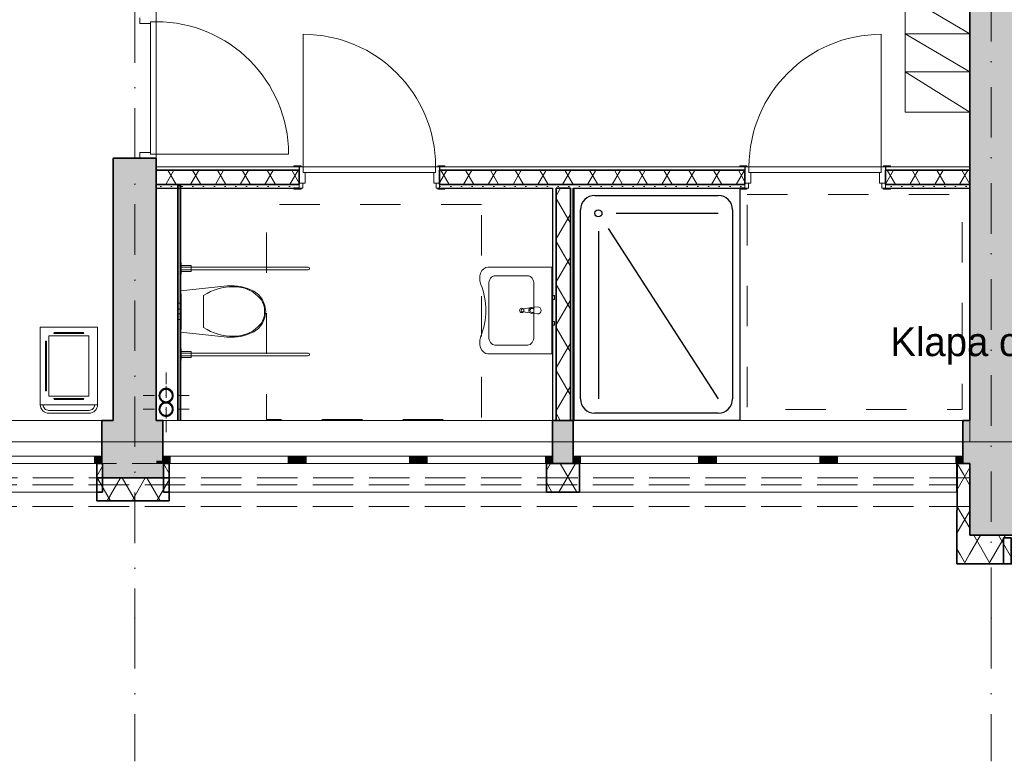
# Model space of a CAD drawing. Header units: millimetres. Extents: x 82175 to 237000, y 24756 to 471700.
# Tile 4 of 256: x 100507 to 107382, y 90000 to 95175. Entities that reach past the tile are written whole.
import ezdxf

# ---------------------------------------------------------------- set-up
doc = ezdxf.new("R2010")
doc.units = ezdxf.units.MM
for name, pattern in [('Krawędzie ukryte', [3.912222, 2.822222, -1.09]), ('Kropki i Kreski', [6.702778, 3.527778, -1.763889, 0, -1.411111]), ('Przerywana', [5.644444, 2.822222, -2.822222])]:
    doc.linetypes.add(name, pattern=pattern)
for name, color, linetype in [('- A - ocieplenie', 8, 'Continuous'), ('- strefy pomieszczeń', 8, 'Continuous'), ('2D - Ogólne', 8, 'Continuous'), ('Drzwi Archicad', 8, 'Continuous'), ('Konstrukcja - Przegroda Strukt.', 8, 'Continuous'), ('Konstrukcja - Siatka mod', 8, 'Continuous'), ('Konstrukcja - Stropy', 8, 'Continuous'), ('Konstrukcja - Ściany działowe', 8, 'Continuous'), ('Konstrukcja - Ściany nośne wew..P', 8, 'Continuous'), ('Konstrukcja - Ściany zewnętrzne', 8, 'Continuous'), ('Okna Archicada', 8, 'Continuous'), ('Opisy - Etykiety', 8, 'Continuous'), ('PIONY INST', 8, 'Continuous'), ('Wnętrze - Umeblowanie', 8, 'Continuous'), ('Wnętrze - Wyposażenie', 8, 'Continuous')]:
    doc.layers.add(name, color=color, linetype=linetype)
doc.styles.add('STYL_AUTOMATYCZNY_1', font='arial.ttf')
doc.styles.add('STYL_AUTOMATYCZNY_5', font='txt')
pattern_1 = [(60, (-135208.59, 381186.62), (-129.90381, 75), []), (120, (-135208.59, 381186.62), (129.90381, 75), [])]
pattern_2 = [(0, (-135208.59, 381186.615), (0, 75), [0, -75])]

msp = doc.modelspace()

# ---------------------------------------------------------------- hatches: boundary and pattern name
at = {"layer": '- A - ocieplenie', "linetype": 'Continuous', "lineweight": 13}
h = msp.add_hatch(dxfattribs=at)
h.set_pattern_fill('Izolacja_miękka_0006', color=8, style=0, pattern_type=2)
h.set_pattern_definition(pattern_1)
h.paths.add_polyline_path([(101045, 92078.9), (101045, 91878.9), (101085, 91878.9), (101085, 92078.9)])
h = msp.add_hatch(dxfattribs=at)
h.set_pattern_fill('Izolacja_miękka_0006', color=8, style=0, pattern_type=2)
h.set_pattern_definition(pattern_1)
h.paths.add_polyline_path([(101510, 91878.9), (101550, 91878.9), (101550, 92078.9), (101510, 92078.9)])
h = msp.add_hatch(dxfattribs=at)
h.set_pattern_fill('Izolacja_miękka_0006', color=8, style=0, pattern_type=2)
h.set_pattern_definition(pattern_1)
h.paths.add_polyline_path([(104185, 91878.9), (104415, 91878.9), (104415, 92078.9), (104185, 92078.9)])
h = msp.add_hatch(dxfattribs=at)
h.set_pattern_fill('Izolacja_miękka_0006', color=8, style=0, pattern_type=2)
h.set_pattern_definition(pattern_1)
h.paths.add_polyline_path([(107140, 91578.8), (107141.9, 92078.9), (107051.4, 91928.9), (107050, 91578.8)])
h = msp.add_hatch(dxfattribs=at)
h.set_pattern_fill('Izolacja_miękka_0006', color=8, style=0, pattern_type=2)
h.set_pattern_definition(pattern_1)
h.paths.add_polyline_path([(107051.4, 91928.9), (107141.9, 92078.9), (107051.9, 92078.9)])
h = msp.add_hatch(dxfattribs=at)
h.set_pattern_fill('Izolacja_miękka_0006', color=8, style=0, pattern_type=2)
h.set_pattern_definition(pattern_1)
h.paths.add_polyline_path([(101045, 91816.9), (101550, 91816.9), (101550, 91976.9), (101045, 91976.9)])
h = msp.add_hatch(dxfattribs=at)
h.set_pattern_fill('Izolacja_miękka_0006', color=8, style=0, pattern_type=2)
h.set_pattern_definition(pattern_1)
h.paths.add_polyline_path([(107049.2, 91378.8), (107140, 91578.8), (107050, 91578.8)])
h = msp.add_hatch(dxfattribs=at)
h.set_pattern_fill('Izolacja_miękka_0006', color=8, style=0, pattern_type=2)
h.set_pattern_definition(pattern_1)
h.paths.add_polyline_path([(107140, 91578.8), (107049.2, 91378.8), (107139.2, 91378.8)])
h = msp.add_hatch(dxfattribs=at)
h.set_pattern_fill('Izolacja_miękka_0006', color=8, style=0, pattern_type=2)
h.set_pattern_definition(pattern_1)
h.paths.add_polyline_path([(107139.2, 91378.8), (107440, 91378.8), (107440, 91578.8), (107140, 91578.8)])
at = {"layer": 'Konstrukcja - Ściany działowe', "linetype": 'Continuous', "lineweight": 13}
h = msp.add_hatch(dxfattribs=at)
h.set_pattern_fill('Izolacja_miękka_0006', color=8, style=0, pattern_type=2)
h.set_pattern_definition(pattern_1)
h.paths.add_polyline_path([(101460, 94023.8), (102459, 94023.8), (102459, 94123.8), (101460, 94123.8)])
h = msp.add_hatch(dxfattribs=at)
h.set_pattern_fill('Izolacja_miękka_0006', color=8, style=0, pattern_type=2)
h.set_pattern_definition(pattern_1)
h.paths.add_polyline_path([(103439, 94023.8), (105571, 94023.8), (105571, 94123.8), (103439, 94123.8)])
h = msp.add_hatch(dxfattribs=at)
h.set_pattern_fill('Izolacja_miękka_0006', color=8, style=0, pattern_type=2)
h.set_pattern_definition(pattern_1)
h.paths.add_polyline_path([(106551, 94023.8), (107140, 94023.8), (107140, 94123.8), (106551, 94123.8)])
h = msp.add_hatch(dxfattribs=at)
h.set_pattern_fill('Gips_0006', color=256, style=0, pattern_type=2)
h.set_pattern_definition(pattern_2)
h.paths.add_polyline_path([(101460, 94023.8), (101460, 93998.8), (102459, 93998.8), (102459, 94023.8)])
msp.add_hatch(color=256, dxfattribs=at).paths.add_polyline_path([(101630, 92378.9), (101630, 94019), (101610, 94019), (101610, 92378.9)])
h = msp.add_hatch(dxfattribs=at)
h.set_pattern_fill('Gips_0006', color=256, style=0, pattern_type=2)
h.set_pattern_definition(pattern_2)
h.paths.add_polyline_path([(105571, 94023.8), (103439, 94023.8), (103439, 93998.8), (105571, 93998.8)])
h = msp.add_hatch(dxfattribs=at)
h.set_pattern_fill('Izolacja_miękka_0006', color=8, style=0, pattern_type=2)
h.set_pattern_definition(pattern_1)
h.paths.add_polyline_path([(104252.5, 93998.8), (104252.5, 92378.9), (104352.5, 92378.9), (104352.5, 93998.8)])
h = msp.add_hatch(dxfattribs=at)
h.set_pattern_fill('Gips_0006', color=256, style=0, pattern_type=2)
h.set_pattern_definition(pattern_2)
h.paths.add_polyline_path([(107140, 94023.8), (106551, 94023.8), (106551, 93998.8), (107140, 93998.8)])
at = {"layer": 'Konstrukcja - Ściany nośne wew..P', "linetype": 'Continuous', "lineweight": 13}
for points in [[(107440, 92378.9), (107440, 97248.9), (107140, 97248.9), (107140, 92378.9)], [(101160, 92378.9), (101460, 92378.9), (101460, 94208.8), (101160, 94208.8)], [(107140, 92078.9), (107440, 92078.9), (107140, 92378.9)], [(107440, 92378.9), (107140, 92378.9), (107440, 92078.9)], [(107140, 92078.9), (107140, 91578.8), (107440, 91578.8), (107440, 92078.9)]]:
    msp.add_hatch(color=8, dxfattribs=at).paths.add_polyline_path(points)
at = {"layer": 'Konstrukcja - Ściany zewnętrzne', "linetype": 'Continuous', "lineweight": 13}
for color, points in [(8, [(101460, 92378.9), (101080, 92378.9), (101080, 92078.9), (101085, 92078.9), (101085, 92096.9), (101460, 92096.9)]), (8, [(101507.5, 92378.9), (101460, 92378.9), (101460, 92096.9), (101507.5, 92096.9)]), (8, [(104227.5, 92078.9), (104372.5, 92078.9), (104372.5, 92378.9), (104227.5, 92378.9)]), (8, [(107092.5, 92378.9), (107092.5, 92078.9), (107140, 92078.9), (107140, 92378.9)]), (256, [(101085, 92096.9), (101085, 92078.9), (101460, 92078.9), (101460, 92096.9)]), (8, [(101085, 91976.9), (101510, 91976.9), (101510, 92078.9), (101460, 92078.9), (101085, 92078.9)]), (256, [(101510, 92096.9), (101460, 92096.9), (101460, 92078.9), (101510, 92078.9)])]:
    msp.add_hatch(color=color, dxfattribs=at).paths.add_polyline_path(points)
at = {"layer": 'Okna Archicada', "linetype": 'Continuous', "lineweight": 13}
for points in [[(101080, 92128.9), (101030, 92128.9), (101030, 92078.9), (101080, 92078.9)], [(101507.5, 92128.9), (101507.5, 92078.9), (101557.5, 92078.9), (101557.5, 92128.9)], [(102432.5, 92078.9), (102432.5, 92128.9), (102382.5, 92128.9), (102382.5, 92078.9)], [(102432.5, 92128.9), (102432.5, 92078.9), (102507.5, 92078.9), (102507.5, 92128.9)], [(103302.5, 92078.9), (103302.5, 92128.9), (103227.5, 92128.9), (103227.5, 92078.9)], [(103302.5, 92128.9), (103302.5, 92078.9), (103352.5, 92078.9), (103352.5, 92128.9)], [(104227.5, 92078.9), (104227.5, 92128.9), (104177.5, 92128.9), (104177.5, 92078.9)], [(104372.5, 92128.9), (104372.5, 92078.9), (104422.5, 92078.9), (104422.5, 92128.9)], [(105297.5, 92078.9), (105297.5, 92128.9), (105247.5, 92128.9), (105247.5, 92078.9)], [(105297.5, 92128.9), (105297.5, 92078.9), (105372.5, 92078.9), (105372.5, 92128.9)], [(106167.5, 92078.9), (106167.5, 92128.9), (106092.5, 92128.9), (106092.5, 92078.9)], [(106167.5, 92128.9), (106167.5, 92078.9), (106217.5, 92078.9), (106217.5, 92128.9)], [(107092.5, 92078.9), (107092.5, 92128.9), (107042.5, 92128.9), (107042.5, 92078.9)]]:
    msp.add_hatch(color=8, dxfattribs=at).paths.add_polyline_path(points)
at = {"layer": 'PIONY INST', "linetype": 'Continuous', "lineweight": 13}
h = msp.add_hatch(color=8, dxfattribs=at)
h.paths.add_polyline_path([(101529.1, 92601.9, 0.414214), (101479.1, 92551.9, 0.414214), (101529.1, 92501.9, 0.414214), (101579.1, 92551.9, 0.414214)])
h.paths.add_polyline_path([(101529.1, 92596.9, -1), (101529.1, 92506.9, -1)], flags=0)
h = msp.add_hatch(color=8, dxfattribs=at)
h.paths.add_polyline_path([(101529.1, 92506.9, 0.414214), (101479.1, 92456.9, 0.414214), (101529.1, 92406.9, 0.414214), (101579.1, 92456.9, 0.414214)])
h.paths.add_polyline_path([(101529.1, 92501.9, -1), (101529.1, 92411.9, -1)], flags=0)

# ---------------------------------------------------------------- linework, layer by layer
at = {"layer": '- A - ocieplenie', "color": 8, "linetype": 'Continuous', "lineweight": 35, "ltscale": 100}
for p, q in [((101045, 92078.9), (101045, 92028.9)), ((101550, 92078.9), (101550, 92028.9)), ((104185, 92078.9), (104185, 92028.9)), ((104415, 92078.9), (104415, 92028.9)), ((107051.2, 92078.9), (107051.2, 92028.9)), ((107051.4, 91928.9), (107051.9, 92078.9)), ((107051.4, 91928.9), (107051.9, 92078.9)), ((101045, 92028.9), (101045, 91878.9)), ((101550, 92028.9), (101550, 91878.9)), ((104185, 92028.9), (104185, 91878.9)), ((104415, 92028.9), (104415, 91878.9)), ((107051.2, 92028.9), (107051.2, 91878.9))]:
    msp.add_line(p, q, dxfattribs=at)
at = {"layer": '- A - ocieplenie', "color": 8, "linetype": 'Krawędzie ukryte', "lineweight": 20, "ltscale": 100, "flags": 128}
for points in [[(107051.9, 92078.9), (95320, 92078.9)], [(107141.4, 91978.9), (95120, 91978.9)], [(95120, 91928.9), (107051.4, 91928.9)], [(107141.4, 91778.9), (107141.4, 91978.9)], [(95120, 91778.9), (107141.4, 91778.9)]]:
    msp.add_lwpolyline(points, dxfattribs=at)
at = {"layer": '- A - ocieplenie', "color": 8, "linetype": 'Continuous', "lineweight": 35, "ltscale": 100, "flags": 128}
for points in [[(101085, 92078.9), (101045, 92078.9)], [(101085, 91878.9), (101085, 92078.9)], [(101550, 92078.9), (101510, 92078.9)], [(101510, 92078.9), (101510, 91878.9)], [(104415, 92078.9), (104185, 92078.9)], [(107141.9, 92078.9), (107051.9, 92078.9)], [(107140, 91578.8), (107141.9, 92078.9)], [(101550, 91976.9), (101045, 91976.9)], [(101045, 91976.9), (101045, 91816.9)], [(101550, 91816.9), (101550, 91976.9)], [(107051.4, 91928.9), (107050, 91578.8)], [(101045, 91878.9), (101085, 91878.9)], [(101510, 91878.9), (101550, 91878.9)], [(104185, 91878.9), (104415, 91878.9)], [(101045, 91816.9), (101550, 91816.9)], [(107049.2, 91378.8), (107050, 91578.8)], [(107440, 91578.8), (107140, 91578.8)], [(107049.2, 91378.8), (107440, 91378.8)]]:
    msp.add_lwpolyline(points, dxfattribs=at)
at = {"layer": '2D - Ogólne', "color": 8, "linetype": 'Continuous', "lineweight": 20, "ltscale": 100}
msp.add_line((101460, 92568.9), (101460, 96248.9), dxfattribs=at)
at = {"layer": '2D - Ogólne', "color": 8, "linetype": 'Przerywana', "lineweight": 13, "ltscale": 100, "flags": 128}
for points in [[(105586.3, 93955.9), (107086.3, 93955.9), (107086.3, 92455.9), (105586.3, 92455.9)], [(103730.9, 93884.3), (102230.9, 93884.3), (102230.9, 92384.3), (103730.9, 92384.3)]]:
    msp.add_lwpolyline(points, close=True, dxfattribs=at)
at = {"layer": 'Drzwi Archicad', "color": 8, "linetype": 'Continuous', "lineweight": 13, "ltscale": 100}
for p, q in [((101345, 95188.8), (101345, 95148.8)), ((101345, 95148.8), (101420, 95148.8)), ((101420, 95148.8), (101420, 95160.8)), ((101420, 95160.8), (101460, 95160.8)), ((101420, 94236.8), (101420, 95160.8)), ((101420, 95160.8), (101460, 95160.8)), ((101460, 95160.8), (101460, 95188.8)), ((101460, 95160.8), (101460, 94236.8)), ((102487, 94148.8), (102487, 95072.8)), ((106523, 94148.8), (106523, 95072.8)), ((101420, 94248.8), (101345, 94248.8)), ((101345, 94248.8), (101345, 94208.8)), ((101345, 94208.8), (101460, 94208.8)), ((101420, 94236.8), (101420, 94248.8)), ((101460, 94236.8), (101420, 94236.8)), ((101460, 94236.8), (101420, 94236.8)), ((101460, 94236.8), (102384, 94236.8)), ((101460, 94208.8), (101460, 94236.8)), ((102472, 94154.8), (102422, 94154.8)), ((102422, 94154.8), (102422, 94148.8)), ((102422, 94148.8), (102472, 94148.8)), ((102459, 94148.8), (102422, 94148.8)), ((102459, 94148.8), (102422, 94148.8)), ((102459, 94033.8), (102459, 94148.8)), ((102459, 94148.8), (102487, 94148.8)), ((102472, 94148.8), (102472, 94154.8)), ((102487, 94148.8), (102487, 94108.8)), ((103411, 94148.8), (102487, 94148.8)), ((102487, 94148.8), (102487, 94108.8)), ((103411, 94108.8), (103411, 94148.8)), ((103411, 94148.8), (103439, 94148.8)), ((103411, 94108.8), (103411, 94148.8)), ((103476, 94154.8), (103426, 94154.8)), ((103426, 94154.8), (103426, 94148.8)), ((103426, 94148.8), (103476, 94148.8)), ((103439, 94148.8), (103439, 94033.8)), ((103439, 94148.8), (103476, 94148.8)), ((103439, 94148.8), (103476, 94148.8)), ((103476, 94148.8), (103476, 94154.8)), ((105534, 94148.8), (105534, 94154.8)), ((105534, 94154.8), (105584, 94154.8)), ((105584, 94148.8), (105534, 94148.8)), ((105571, 94148.8), (105534, 94148.8)), ((105571, 94148.8), (105534, 94148.8)), ((105599, 94148.8), (105571, 94148.8)), ((105571, 94148.8), (105571, 94033.8)), ((105584, 94154.8), (105584, 94148.8)), ((105599, 94108.8), (105599, 94148.8)), ((105599, 94148.8), (106523, 94148.8)), ((105599, 94108.8), (105599, 94148.8)), ((106551, 94148.8), (106523, 94148.8)), ((106523, 94148.8), (106523, 94108.8)), ((106523, 94148.8), (106523, 94108.8)), ((106538, 94154.8), (106588, 94154.8)), ((106538, 94148.8), (106538, 94154.8)), ((106588, 94148.8), (106538, 94148.8)), ((106551, 94033.8), (106551, 94148.8)), ((106551, 94148.8), (106588, 94148.8)), ((106551, 94148.8), (106588, 94148.8)), ((106588, 94154.8), (106588, 94148.8)), ((102487, 94108.8), (102499, 94108.8)), ((102487, 94108.8), (103411, 94108.8)), ((102499, 94108.8), (102499, 94033.8)), ((103399, 94033.8), (103399, 94108.8)), ((103399, 94108.8), (103411, 94108.8)), ((105611, 94108.8), (105599, 94108.8)), ((106523, 94108.8), (105599, 94108.8)), ((105611, 94033.8), (105611, 94108.8)), ((106523, 94108.8), (106511, 94108.8)), ((106511, 94108.8), (106511, 94033.8)), ((102472, 93998.8), (102422, 93998.8)), ((102422, 93998.8), (102422, 93992.8)), ((102422, 93992.8), (102472, 93992.8)), ((102459, 94033.8), (102459, 93998.8)), ((102484, 94033.8), (102459, 94033.8)), ((102499, 94033.8), (102459, 94033.8)), ((102459, 94023.8), (102459, 93998.8)), ((102459, 94023.8), (102459, 93998.8)), ((102459, 93998.8), (102484, 93998.8)), ((102472, 93992.8), (102472, 93998.8)), ((102484, 93998.8), (102484, 94033.8)), ((103439, 94033.8), (103399, 94033.8)), ((103414, 94033.8), (103414, 93998.8)), ((103439, 94033.8), (103414, 94033.8)), ((103414, 93998.8), (103439, 93998.8)), ((103476, 93998.8), (103426, 93998.8)), ((103426, 93998.8), (103426, 93992.8)), ((103426, 93992.8), (103476, 93992.8)), ((103439, 93998.8), (103439, 94033.8)), ((103439, 94023.8), (103439, 93998.8)), ((103439, 94023.8), (103439, 93998.8)), ((103476, 93992.8), (103476, 93998.8)), ((105534, 93992.8), (105534, 93998.8)), ((105534, 93998.8), (105584, 93998.8)), ((105584, 93992.8), (105534, 93992.8)), ((105571, 93998.8), (105571, 94033.8)), ((105571, 94033.8), (105596, 94033.8)), ((105571, 94033.8), (105611, 94033.8)), ((105571, 94023.8), (105571, 93998.8)), ((105571, 94023.8), (105571, 93998.8)), ((105596, 93998.8), (105571, 93998.8)), ((105584, 93998.8), (105584, 93992.8)), ((105596, 94033.8), (105596, 93998.8)), ((106511, 94033.8), (106551, 94033.8)), ((106526, 93998.8), (106526, 94033.8)), ((106526, 94033.8), (106551, 94033.8)), ((106551, 93998.8), (106526, 93998.8)), ((106538, 93998.8), (106588, 93998.8)), ((106538, 93992.8), (106538, 93998.8)), ((106588, 93992.8), (106538, 93992.8)), ((106551, 94033.8), (106551, 93998.8)), ((106551, 94023.8), (106551, 93998.8)), ((106551, 94023.8), (106551, 93998.8)), ((106588, 93998.8), (106588, 93992.8))]:
    msp.add_line(p, q, dxfattribs=at)
at = {"layer": 'Drzwi Archicad', "color": 8, "linetype": 'Continuous', "lineweight": 35, "ltscale": 100}
for p, q in [((101345, 94208.8), (101160, 94208.8)), ((101460, 94208.8), (101345, 94208.8)), ((101460, 94208.8), (101345, 94208.8)), ((102459, 94123.8), (102459, 94033.8)), ((102459, 94123.8), (102459, 94033.8)), ((103439, 94123.8), (103439, 94033.8)), ((103439, 94123.8), (103439, 94033.8)), ((105571, 94123.8), (105571, 94033.8)), ((105571, 94123.8), (105571, 94033.8)), ((106551, 94123.8), (106551, 94033.8)), ((106551, 94123.8), (106551, 94033.8)), ((102459, 94033.8), (102459, 94023.8)), ((102459, 94033.8), (102459, 94023.8)), ((103439, 94033.8), (103439, 94023.8)), ((103439, 94033.8), (103439, 94023.8)), ((105571, 94033.8), (105571, 94023.8)), ((105571, 94033.8), (105571, 94023.8)), ((106551, 94033.8), (106551, 94023.8)), ((106551, 94033.8), (106551, 94023.8))]:
    msp.add_line(p, q, dxfattribs=at)
at = {"layer": 'Drzwi Archicad', "color": 8, "linetype": 'Continuous', "lineweight": 25, "ltscale": 100}
for p, q in [((102459, 94148.8), (102459, 94123.8)), ((102459, 94148.8), (102459, 94123.8)), ((103439, 94148.8), (103439, 94123.8)), ((103439, 94148.8), (103439, 94123.8)), ((105571, 94148.8), (105571, 94123.8)), ((105571, 94148.8), (105571, 94123.8)), ((106551, 94148.8), (106551, 94123.8)), ((106551, 94148.8), (106551, 94123.8)), ((102459, 93998.8), (102422, 93998.8)), ((102459, 93998.8), (102422, 93998.8)), ((103439, 93998.8), (103476, 93998.8)), ((103439, 93998.8), (103476, 93998.8)), ((105571, 93998.8), (105534, 93998.8)), ((105571, 93998.8), (105534, 93998.8)), ((106551, 93998.8), (106588, 93998.8)), ((106551, 93998.8), (106588, 93998.8))]:
    msp.add_line(p, q, dxfattribs=at)
at = {"layer": 'Drzwi Archicad', "color": 8, "linetype": 'Continuous', "lineweight": 13, "ltscale": 100}
for centre, start, end in [((101460, 94236.8), 0, 90), ((102487, 94148.8), 0, 90), ((106523, 94148.8), 90, 180)]:
    msp.add_arc(centre, 924, start, end, dxfattribs=at)
at = {"layer": 'Konstrukcja - Przegroda Strukt.', "color": 8, "linetype": 'Continuous', "lineweight": 35, "ltscale": 100, "flags": 128}
msp.add_lwpolyline([(107430.1, 91378.8), (107376.1, 91378.8), (107376.1, 91558.8), (107430.1, 91558.8)], close=True, dxfattribs=at)
at = {"layer": 'Konstrukcja - Siatka mod', "color": 8, "linetype": 'Kropki i Kreski', "lineweight": 13, "ltscale": 100}
for p, q in [((101310, 107964.8), (101310, 91000)), ((107290, 91000), (107290, 107964.8)), ((93022.5, 92228.9), (122467, 92228.9)), ((101310, 91000), (101310, 90000)), ((107290, 91000), (107290, 90000))]:
    msp.add_line(p, q, dxfattribs=at)
for p in [(101310, 91000), (101310, 91000), (107290, 91000), (107290, 91000)]:
    msp.add_point(p, dxfattribs=at)
at = {"layer": 'Konstrukcja - Stropy', "color": 8, "linetype": 'Continuous', "lineweight": 13, "ltscale": 100, "flags": 128}
msp.add_lwpolyline([(107140, 97428.9), (110440, 97428.9), (110440, 92404.9), (122460, 92378.9), (122510, 104858.9), (95470, 104858.9), (95470, 92228.9), (107140, 92228.9)], close=True, dxfattribs=at)
at = {"layer": 'Konstrukcja - Ściany działowe', "color": 8, "linetype": 'Continuous', "lineweight": 35, "ltscale": 100}
for p, q in [((102459, 94123.8), (101460, 94123.8)), ((102459, 94123.8), (102459, 94033.8)), ((105571, 94123.8), (103439, 94123.8)), ((103439, 94123.8), (103439, 94033.8)), ((105571, 94123.8), (105571, 94033.8)), ((107140, 94123.8), (106551, 94123.8)), ((106551, 94123.8), (106551, 94033.8)), ((101460, 94023.8), (102459, 94023.8)), ((102459, 94033.8), (102459, 94023.8)), ((103439, 94033.8), (103439, 94023.8)), ((103439, 94023.8), (105571, 94023.8)), ((104252.5, 93998.8), (104252.5, 92378.9)), ((104352.5, 92378.9), (104352.5, 93998.8)), ((105571, 94033.8), (105571, 94023.8)), ((106551, 94033.8), (106551, 94023.8)), ((106551, 94023.8), (107140, 94023.8))]:
    msp.add_line(p, q, dxfattribs=at)
at = {"layer": 'Konstrukcja - Ściany działowe', "color": 8, "linetype": 'Continuous', "lineweight": 13, "ltscale": 100}
for p, q in [((102459, 94148.8), (102422, 94148.8)), ((103439, 94148.8), (103476, 94148.8)), ((105571, 94148.8), (105534, 94148.8)), ((106551, 94148.8), (106588, 94148.8)), ((102459, 94023.8), (102459, 93998.8)), ((103439, 94023.8), (103439, 93998.8)), ((105571, 94023.8), (105571, 93998.8)), ((106551, 94023.8), (106551, 93998.8))]:
    msp.add_line(p, q, dxfattribs=at)
at = {"layer": 'Konstrukcja - Ściany działowe', "color": 8, "linetype": 'Continuous', "lineweight": 25, "ltscale": 100}
for p, q in [((102459, 94148.8), (102459, 94123.8)), ((103439, 94148.8), (103439, 94123.8)), ((105571, 94148.8), (105571, 94123.8)), ((106551, 94148.8), (106551, 94123.8)), ((102459, 93998.8), (102422, 93998.8)), ((103439, 93998.8), (103476, 93998.8)), ((105571, 93998.8), (105534, 93998.8)), ((106551, 93998.8), (106588, 93998.8))]:
    msp.add_line(p, q, dxfattribs=at)
at = {"layer": 'Konstrukcja - Ściany działowe', "color": 8, "linetype": 'Continuous', "lineweight": 13, "ltscale": 100, "flags": 128}
for points in [[(102459, 94148.8), (101460, 94148.8)], [(105571, 94148.8), (103439, 94148.8)], [(107140, 94148.8), (106551, 94148.8)], [(101460, 93998.8), (101460, 94023.8)], [(104377.5, 92378.9), (104377.5, 93998.8)], [(107140, 93998.8), (107140, 94023.8)], [(104227.5, 92378.9), (104252.5, 92378.9)]]:
    msp.add_lwpolyline(points, dxfattribs=at)
at = {"layer": 'Konstrukcja - Ściany działowe', "color": 8, "linetype": 'Continuous', "lineweight": 25, "ltscale": 100, "flags": 128}
for points in [[(101460, 94123.8), (101460, 94148.8)], [(107140, 94123.8), (107140, 94148.8)], [(101460, 93998.8), (102459, 93998.8)], [(103439, 93998.8), (104227.5, 93998.8)], [(104227.5, 93998.8), (104227.5, 92378.9)], [(104252.5, 93998.8), (104352.5, 93998.8)], [(104377.5, 93998.8), (105571, 93998.8)], [(106551, 93998.8), (107140, 93998.8)], [(104352.5, 92378.9), (104377.5, 92378.9)]]:
    msp.add_lwpolyline(points, dxfattribs=at)
at = {"layer": 'Konstrukcja - Ściany działowe', "color": 8, "linetype": 'Continuous', "lineweight": 35, "ltscale": 100, "flags": 128}
for points in [[(101460, 94023.8), (101460, 94123.8)], [(107140, 94023.8), (107140, 94123.8)], [(101630, 94019), (101610, 94019)], [(101610, 94019), (101610, 92378.9)], [(101630, 92378.9), (101630, 94019)], [(104252.5, 93998.8), (104352.5, 93998.8)], [(104252.5, 92378.9), (104352.5, 92378.9)]]:
    msp.add_lwpolyline(points, dxfattribs=at)
at = {"layer": 'Konstrukcja - Ściany nośne wew..P', "color": 8, "linetype": 'Continuous', "lineweight": 35, "ltscale": 100}
for p, q in [((101345, 94208.8), (101160, 94208.8)), ((101460, 94208.8), (101345, 94208.8))]:
    msp.add_line(p, q, dxfattribs=at)
at = {"layer": 'Konstrukcja - Ściany nośne wew..P', "color": 8, "linetype": 'Continuous', "lineweight": 35, "ltscale": 100, "flags": 128}
for points in [[(107140, 97248.9), (107140, 92378.9)], [(101160, 94208.8), (101160, 92378.9)], [(101460, 92378.9), (101460, 94208.8)], [(107140, 92078.9), (107140, 91578.8)], [(107140, 91578.8), (107440, 91578.8)]]:
    msp.add_lwpolyline(points, dxfattribs=at)
at = {"layer": 'Konstrukcja - Ściany zewnętrzne', "color": 8, "linetype": 'Continuous', "lineweight": 35, "ltscale": 100}
for p, q in [((101080, 92128.9), (101080, 92378.9)), ((101507.5, 92128.9), (101507.5, 92378.9)), ((104227.5, 92128.9), (104227.5, 92378.9)), ((104372.5, 92128.9), (104372.5, 92378.9)), ((107092.5, 92128.9), (107092.5, 92378.9)), ((101080, 92078.9), (101080, 92128.9)), ((101507.5, 92078.9), (101507.5, 92128.9)), ((104227.5, 92078.9), (104227.5, 92128.9)), ((104372.5, 92078.9), (104372.5, 92128.9)), ((107092.5, 92078.9), (107092.5, 92128.9))]:
    msp.add_line(p, q, dxfattribs=at)
at = {"layer": 'Konstrukcja - Ściany zewnętrzne', "color": 8, "linetype": 'Continuous', "lineweight": 35, "ltscale": 100, "flags": 128}
for points in [[(101160, 92378.9), (101080, 92378.9)], [(101507.5, 92378.9), (101460, 92378.9)], [(104372.5, 92378.9), (104227.5, 92378.9)], [(107140, 92378.9), (107092.5, 92378.9)], [(101080, 92078.9), (101085, 92078.9)], [(104227.5, 92078.9), (104372.5, 92078.9)], [(107092.5, 92078.9), (107140, 92078.9)]]:
    msp.add_lwpolyline(points, dxfattribs=at)
at = {"layer": 'Konstrukcja - Ściany zewnętrzne', "color": 8, "linetype": 'Continuous', "lineweight": 13, "ltscale": 100, "flags": 128}
msp.add_lwpolyline([(101085, 92078.9), (101085, 91976.9), (101510, 91976.9), (101510, 92078.9)], dxfattribs=at)
at = {"layer": 'Okna Archicada', "color": 8, "linetype": 'Continuous', "lineweight": 13, "ltscale": 100}
for p, q in [((101080, 92378.9), (98460, 92378.9)), ((101507.5, 92378.9), (104227.5, 92378.9)), ((104372.5, 92378.9), (107092.5, 92378.9)), ((101030, 92128.9), (100235, 92128.9)), ((101080, 92128.9), (101030, 92128.9)), ((101030, 92128.9), (101030, 92078.9)), ((101507.5, 92128.9), (101557.5, 92128.9)), ((101557.5, 92128.9), (101557.5, 92078.9)), ((101557.5, 92128.9), (102382.5, 92128.9)), ((102382.5, 92078.9), (102382.5, 92128.9)), ((102382.5, 92128.9), (102432.5, 92128.9)), ((102432.5, 92128.9), (102507.5, 92128.9)), ((102507.5, 92128.9), (102507.5, 92078.9)), ((102507.5, 92128.9), (103227.5, 92128.9)), ((103227.5, 92078.9), (103227.5, 92128.9)), ((103227.5, 92128.9), (103302.5, 92128.9)), ((103302.5, 92128.9), (103352.5, 92128.9)), ((103352.5, 92128.9), (103352.5, 92078.9)), ((103352.5, 92128.9), (104177.5, 92128.9)), ((104177.5, 92078.9), (104177.5, 92128.9)), ((104177.5, 92128.9), (104227.5, 92128.9)), ((104372.5, 92128.9), (104422.5, 92128.9)), ((104422.5, 92128.9), (104422.5, 92078.9)), ((104422.5, 92128.9), (105247.5, 92128.9)), ((105247.5, 92078.9), (105247.5, 92128.9)), ((105247.5, 92128.9), (105297.5, 92128.9)), ((105297.5, 92128.9), (105372.5, 92128.9)), ((105372.5, 92128.9), (105372.5, 92078.9)), ((105372.5, 92128.9), (106092.5, 92128.9)), ((106092.5, 92078.9), (106092.5, 92128.9)), ((106092.5, 92128.9), (106167.5, 92128.9)), ((106167.5, 92128.9), (106217.5, 92128.9)), ((106217.5, 92128.9), (106217.5, 92078.9)), ((106217.5, 92128.9), (107042.5, 92128.9)), ((107042.5, 92078.9), (107042.5, 92128.9)), ((107042.5, 92128.9), (107092.5, 92128.9)), ((101080, 92078.9), (98460, 92078.9)), ((98495, 92078.9), (101045, 92078.9)), ((100235, 92078.9), (101030, 92078.9)), ((101030, 92078.9), (101080, 92078.9)), ((101507.5, 92078.9), (104227.5, 92078.9)), ((101557.5, 92078.9), (101507.5, 92078.9)), ((101550, 92078.9), (104185, 92078.9)), ((102382.5, 92078.9), (101557.5, 92078.9)), ((102432.5, 92078.9), (102382.5, 92078.9)), ((102507.5, 92078.9), (102432.5, 92078.9)), ((103227.5, 92078.9), (102507.5, 92078.9)), ((103302.5, 92078.9), (103227.5, 92078.9)), ((103352.5, 92078.9), (103302.5, 92078.9)), ((104177.5, 92078.9), (103352.5, 92078.9)), ((104227.5, 92078.9), (104177.5, 92078.9)), ((104372.5, 92078.9), (107092.5, 92078.9)), ((104422.5, 92078.9), (104372.5, 92078.9)), ((104415, 92078.9), (107051.2, 92078.9)), ((105247.5, 92078.9), (104422.5, 92078.9)), ((105297.5, 92078.9), (105247.5, 92078.9)), ((105372.5, 92078.9), (105297.5, 92078.9)), ((106092.5, 92078.9), (105372.5, 92078.9)), ((106167.5, 92078.9), (106092.5, 92078.9)), ((106217.5, 92078.9), (106167.5, 92078.9)), ((107042.5, 92078.9), (106217.5, 92078.9)), ((107092.5, 92078.9), (107042.5, 92078.9)), ((98495, 91878.9), (101045, 91878.9)), ((101550, 91878.9), (104185, 91878.9)), ((104415, 91878.9), (107051.2, 91878.9))]:
    msp.add_line(p, q, dxfattribs=at)
at = {"layer": 'Okna Archicada', "color": 8, "linetype": 'Continuous', "lineweight": 35, "ltscale": 100}
for p, q in [((101080, 92128.9), (101080, 92378.9)), ((101507.5, 92128.9), (101507.5, 92378.9)), ((104227.5, 92128.9), (104227.5, 92378.9)), ((104372.5, 92128.9), (104372.5, 92378.9)), ((107092.5, 92128.9), (107092.5, 92378.9)), ((101080, 92078.9), (101080, 92128.9)), ((101080, 92078.9), (101080, 92128.9)), ((101507.5, 92078.9), (101507.5, 92128.9)), ((101507.5, 92078.9), (101507.5, 92128.9)), ((104227.5, 92078.9), (104227.5, 92128.9)), ((104227.5, 92078.9), (104227.5, 92128.9)), ((104372.5, 92078.9), (104372.5, 92128.9)), ((104372.5, 92078.9), (104372.5, 92128.9)), ((107092.5, 92078.9), (107092.5, 92128.9)), ((107092.5, 92078.9), (107092.5, 92128.9)), ((101045, 92078.9), (101045, 92028.9)), ((101550, 92078.9), (101550, 92028.9)), ((104185, 92078.9), (104185, 92028.9)), ((104415, 92078.9), (104415, 92028.9)), ((107051.2, 92078.9), (107051.2, 92028.9)), ((101045, 92028.9), (101045, 91878.9)), ((101550, 92028.9), (101550, 91878.9)), ((104185, 92028.9), (104185, 91878.9)), ((104415, 92028.9), (104415, 91878.9)), ((107051.2, 92028.9), (107051.2, 91878.9))]:
    msp.add_line(p, q, dxfattribs=at)
at = {"layer": 'PIONY INST', "color": 8, "linetype": 'Continuous', "lineweight": 0, "ltscale": 100}
for p, q in [((101529.1, 92631.9), (101529.1, 92711.9)), ((101529.1, 92536.9), (101529.1, 92616.9)), ((101449.1, 92551.9), (101369.1, 92551.9)), ((101609.1, 92551.9), (101689.1, 92551.9)), ((101529.1, 92471.9), (101529.1, 92391.9)), ((101449.1, 92456.9), (101369.1, 92456.9)), ((101609.1, 92456.9), (101689.1, 92456.9)), ((101529.1, 92376.9), (101529.1, 92296.9))]:
    msp.add_line(p, q, dxfattribs=at)
at = {"layer": 'PIONY INST', "color": 8, "linetype": 'Continuous', "lineweight": 25, "ltscale": 100, "flags": 128}
for points in [[(101529.1, 92601.9, 0.414214), (101479.1, 92551.9, 0.414214), (101529.1, 92501.9, 0.414214), (101579.1, 92551.9, 0.414214)], [(101529.1, 92506.9, 0.414214), (101479.1, 92456.9, 0.414214), (101529.1, 92406.9, 0.414214), (101579.1, 92456.9, 0.414214)]]:
    msp.add_lwpolyline(points, format="xyb", close=True, dxfattribs=at)
at = {"layer": 'PIONY INST', "color": 8, "linetype": 'Continuous', "lineweight": 35, "ltscale": 100, "flags": 128}
for points in [[(101529.1, 92596.9, -1), (101529.1, 92506.9, -1)], [(101529.1, 92501.9, -1), (101529.1, 92411.9, -1)]]:
    msp.add_lwpolyline(points, format="xyb", close=True, dxfattribs=at)
at = {"layer": 'PIONY INST', "color": 8, "linetype": 'Continuous', "lineweight": 0, "ltscale": 100}
for p in [(101529.1, 92551.9), (101529.1, 92456.9)]:
    msp.add_point(p, dxfattribs=at)
at = {"layer": 'Wnętrze - Umeblowanie', "color": 8, "linetype": 'Continuous', "lineweight": 13, "ltscale": 100}
for p, q in [((106690, 95341.9), (107140, 95075.9)), ((107140, 95075.9), (106690, 95075.9)), ((106690, 95075.9), (107140, 94809.9)), ((107140, 94809.9), (106690, 94809.9)), ((106690, 94809.9), (107140, 94528.9))]:
    msp.add_line(p, q, dxfattribs=at)
at = {"layer": 'Wnętrze - Umeblowanie', "color": 8, "linetype": 'Continuous', "lineweight": 13, "ltscale": 100, "flags": 128}
for points in [[(107140, 94528.9), (107140, 95888.9), (106690, 95888.9), (106690, 94528.9)], [(101050.3, 93028.5), (101050.3, 92488.5), (100650.3, 92488.5), (100650.3, 93028.5)], [(100990.3, 92968.5), (100990.3, 92548.5), (100710.3, 92548.5), (100710.3, 92968.5)]]:
    msp.add_lwpolyline(points, close=True, dxfattribs=at)
for points in [[(100750.3, 92984.5, -1), (100750.3, 92992.5), (100950.3, 92992.5, -1), (100950.3, 92984.5)], [(100686.3, 92588.5, 1), (100694.3, 92588.5), (100694.3, 92928.5, 1), (100686.3, 92928.5)], [(101050.3, 92488.5, -0.414214), (100990.3, 92428.5), (100710.3, 92428.5, -0.414214), (100650.3, 92488.5), (100670.3, 92488.5, 0.414214), (100710.3, 92448.5), (100990.3, 92448.5, 0.414214), (101030.3, 92488.5)], [(100750.3, 92532.5, 1), (100750.3, 92524.5), (100950.3, 92524.5, 1), (100950.3, 92532.5)]]:
    msp.add_lwpolyline(points, format="xyb", close=True, dxfattribs=at)
at = {"layer": 'Wnętrze - Wyposażenie', "color": 8, "linetype": 'Continuous', "lineweight": 25, "ltscale": 100}
for p, q in [((104522.5, 93948.8), (105384, 93948.8)), ((104422.5, 92528.9), (104422.5, 93848.8)), ((105484, 93848.8), (105484, 92528.9)), ((104672.5, 93823.8), (105384, 93823.8)), ((104614.8, 93718.5), (105384, 92528.9)), ((104547.5, 93698.8), (104547.5, 92528.9)), ((105384, 92428.9), (104522.5, 92428.9))]:
    msp.add_line(p, q, dxfattribs=at)
at = {"layer": 'Wnętrze - Wyposażenie', "color": 8, "linetype": 'Continuous', "lineweight": 13, "ltscale": 100}
for p, q in [((104221.4, 93448.8), (103776, 93448.8)), ((104221.4, 92843.8), (104221.4, 93448.8)), ((103825.5, 93388.3), (104054.3, 93388.3)), ((103782.2, 92964.8), (103782.2, 93327.8)), ((104097.6, 92964.8), (104097.6, 93327.8)), ((101790.9, 93250.9), (101790.9, 93138.8)), ((101610, 93179.1), (101610, 93195.8)), ((101630, 93195.8), (101610, 93195.8)), ((101610, 93154.8), (101610, 93179.1)), ((101610, 93150.1), (101610, 93154.8)), ((101630, 93154.8), (101610, 93154.8)), ((101630, 93179.1), (101630, 93195.8)), ((101630, 93154.8), (101630, 93179.1)), ((101630, 93150.1), (101630, 93154.8)), ((104097.8, 93159.9), (104083, 93159.9)), ((104097.8, 93132.7), (104097.8, 93159.9)), ((101610, 93138.8), (101610, 93150.1)), ((101610, 93127.5), (101610, 93138.8)), ((101610, 93122.8), (101610, 93127.5)), ((101630, 93122.8), (101610, 93122.8)), ((101610, 93098.5), (101610, 93122.8)), ((101610, 93081.8), (101610, 93098.5)), ((101630, 93138.8), (101630, 93150.1)), ((101630, 93127.5), (101630, 93138.8)), ((101630, 93122.8), (101630, 93127.5)), ((101630, 93098.5), (101630, 93122.8)), ((101630, 93081.8), (101630, 93098.5)), ((101790.9, 93138.8), (101790.9, 93026.7)), ((104083, 93132.7), (104097.8, 93132.7)), ((101630, 93081.8), (101610, 93081.8)), ((104054.3, 92904.3), (103825.5, 92904.3)), ((103776, 92843.8), (104221.4, 92843.8))]:
    msp.add_line(p, q, dxfattribs=at)
at = {"layer": 'Wnętrze - Wyposażenie', "color": 8, "linetype": 'Continuous', "lineweight": 25, "ltscale": 100, "flags": 128}
msp.add_lwpolyline([(105534, 93998.8), (105534, 92378.9), (104372.5, 92378.9), (104372.5, 93998.8)], close=True, dxfattribs=at)
at = {"layer": 'Wnętrze - Wyposażenie', "color": 8, "linetype": 'Continuous', "lineweight": 13, "ltscale": 100, "flags": 128}
for points in [[(101635, 93398.8), (101635, 93478.8), (101630, 93478.8), (101630, 93398.8)], [(101635, 93418.8), (101705, 93418.8), (101705, 93458.8), (101635, 93458.8)], [(102051.5, 92964.5), (102097.8, 92977.3), (102141.4, 92996.9), (102176, 93023.2), (102202.5, 93057.2), (102219.2, 93096.6), (102225, 93138.8), (102219.2, 93181), (102202.5, 93220.4), (102176, 93254.4), (102141.4, 93280.7), (102097.8, 93300.3), (102051.5, 93313.1), (102003.8, 93318.7), (101955.7, 93317.1), (101630, 93283.8), (101630, 92993.8), (101955.7, 92960.5), (102003.8, 92958.9)], [(101630, 93261.8), (101630, 93015.8), (101635, 93015.8), (101635, 93261.8)], [(104221.5, 93222.8), (104221.5, 93249.8), (104241.5, 93249.8), (104241.5, 93222.8)], [(104221.5, 93042.8), (104221.5, 93069.8), (104241.5, 93069.8), (104241.5, 93042.8)], [(101635, 92798.8), (101635, 92878.8), (101630, 92878.8), (101630, 92798.8)], [(101635, 92818.8), (101705, 92818.8), (101705, 92858.8), (101635, 92858.8)]]:
    msp.add_lwpolyline(points, close=True, dxfattribs=at)
for points in [[(101635, 93428.8), (101635, 93448.8), (102520, 93448.8, -1), (102520, 93428.8)], [(104122.8, 93121.3), (104080.8, 93125.3, -0.12102), (104071.3, 93128.6), (104018.4, 93135.2, -0.882566), (104018.4, 93157.4), (104071.3, 93164, -0.12102), (104080.8, 93167.3), (104122.8, 93171.3, -1)], [(101635, 92828.8), (101635, 92848.8), (102520, 92848.8, -1), (102520, 92828.8)]]:
    msp.add_lwpolyline(points, format="xyb", close=True, dxfattribs=at)
at = {"layer": 'Wnętrze - Wyposażenie', "color": 8, "linetype": 'Continuous', "lineweight": 25, "ltscale": 100}
msp.add_circle((104547.5, 93823.8), 25, dxfattribs=at)
at = {"layer": 'Wnętrze - Wyposażenie', "color": 8, "linetype": 'Continuous', "lineweight": 13, "ltscale": 100}
msp.add_circle((104012.3, 93146.3), 15, dxfattribs=at)
at = {"layer": 'Wnętrze - Wyposażenie', "color": 8, "linetype": 'Continuous', "lineweight": 25, "ltscale": 100}
for centre, start, end in [((104522.5, 93848.8), 90.00089, 180.00089), ((105384, 93848.8), 0.00089, 90.00089), ((104522.5, 92528.9), 180.00089, 270.00089), ((105384, 92528.9), 270.00089, 0.00089)]:
    msp.add_arc(centre, 100, start, end, dxfattribs=at)
at = {"layer": 'Wnętrze - Wyposażenie', "color": 8, "linetype": 'Continuous', "lineweight": 13, "ltscale": 100}
for centre, radius, start, end in [((104082.7, 93146.3), 21.1, 122.77103, 237.22897), ((104083, 93146.3), 13.6, 90, 270)]:
    msp.add_arc(centre, radius, start, end, dxfattribs=at)
for centre, major_axis, ratio, start_param, end_param in [((103776, 93368.5), (0, 80.3), 0.715611, 0, 2.147669), ((103826.4, 93326.5), (0, 61.8), 0.715611, 0.021486, 1.549311), ((104053.4, 93326.5), (0, 61.8), 0.715611, 4.733875, 6.2617), ((101990.6, 92873.3), (0, 437.4), 0.904427, 6.259567, 6.812588), ((102013.3, 93046.8), (0, 264.2), 0.904427, 5.438324, 6.338913), ((103503.5, 93146.3), (0, 360.6), 0.715611, 4.18494, 5.236377), ((102088.1, 93138), (0, 142.5), 0.904427, 4.71825, 5.344894), ((102088.1, 93139.6), (0, 142.5), 0.904427, 4.079884, 4.706528), ((101990.6, 93404.3), (0, 437.4), 0.904427, 2.612188, 3.165208), ((102013.3, 93230.8), (0, 264.2), 0.904427, 3.085861, 3.98645), ((103776, 92924.1), (0, 80.3), 0.715611, 0.993924, 3.141593), ((103826.4, 92966.1), (0, 61.8), 0.715611, 1.592282, 3.120107), ((104053.4, 92966.1), (0, 61.8), 0.715611, 3.163078, 4.690903)]:
    msp.add_ellipse(centre, major_axis=major_axis, ratio=ratio, start_param=start_param, end_param=end_param, dxfattribs=at)

# ---------------------------------------------------------------- texts
at = {"layer": '- strefy pomieszczeń', "color": 8, "linetype": 'Continuous', "lineweight": 13, "insert": (105069.4, 95962.6), "char_height": 200, "attachment_point": 1, "style": 'STYL_AUTOMATYCZNY_1'}
msp.add_mtext('\\A1;{\\pql;\\pt0,100;\\fArial|b0|i0|c238|p0;\\W1.000000;23,82\\fArial|b0|i0|c238|p0;\\W1.000000;\\A1{\\H.66x;\\S^  ;}\\fArial|b0|i0|c238|p0;\\W1.000000; m\\fArial|b0|i0|c238|p0;\\W1.000000;\\A1{\\H.66x;\\S2^  ;}}', dxfattribs=at)
at = {"layer": 'Opisy - Etykiety', "color": 8, "linetype": 'Continuous', "lineweight": 13, "insert": (108846.1, 92739.8), "char_height": 200.0066, "attachment_point": 6, "line_spacing_factor": 1.116141, "style": 'STYL_AUTOMATYCZNY_5'}
msp.add_mtext('\\A1;{\\pqr;\\fGeneva|b0|i0|c0|p0;\\W1.000000;Klapa oddymiająca\\P\\pqr;\\fGeneva|b0|i0|c0|p0;\\W1.000000;100x1\\fGeneva|b0|i0|c0|p0;\\W1.000000;1\\fGeneva|b0|i0|c0|p0;\\W1.000000;0}', dxfattribs=at)

doc.saveas('drawing.dxf')
